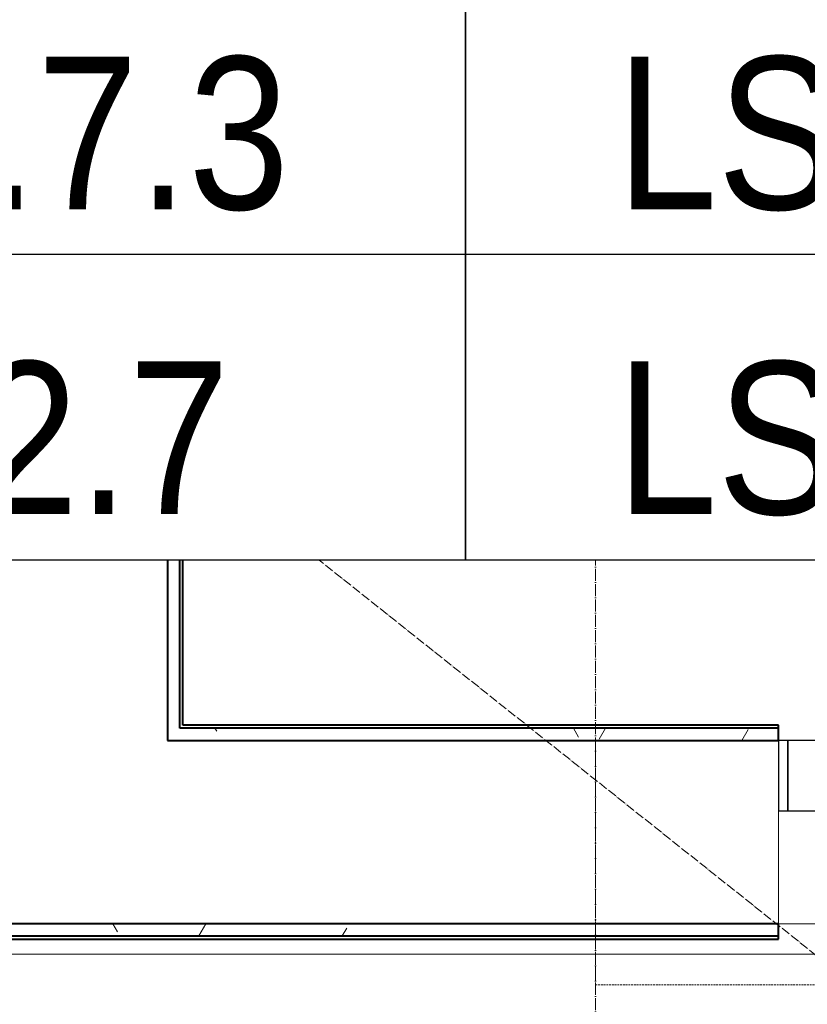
# Model space of a CAD drawing. Header units: millimetres. Extents: x -111 to 116289, y -9307 to 73893.
# Tile 64 of 128: x 43181 to 44470, y 36482 to 38094. Entities that reach past the tile are written whole.
import ezdxf
from ezdxf.enums import TextEntityAlignment as Align

# ---------------------------------------------------------------- set-up
doc = ezdxf.new("R2010")
doc.units = ezdxf.units.MM
doc.set_wipeout_variables(frame=1)
for name, pattern in [('ADSK_Линия сетки', [25, 20, -2.5, 0, -2.5]), ('ADSK_Сверху', [4.5, 3, -1.5]), ('Штрихпунктир 15 х 2 х 2 мм', [19, 15, -2, 0, -2])]:
    doc.linetypes.add(name, pattern=pattern)
for name, color, linetype, lineweight in [('Двери', 7, 'Continuous', 18), ('Каркас_Импост', 7, 'Continuous', 30), ('КИП_выноска', 6, 'Continuous', 25), ('Лестницы', 7, 'Continuous', 18), ('Монтажный зазор', 7, 'Continuous', 30), ('Оси', 7, 'Continuous', 9), ('Панель', 7, 'Continuous', 30), ('Перекрытия', 7, 'Continuous', 18), ('Стены разрез', 7, 'Continuous', 40), ('Стены штриховка', 7, 'Continuous', 40)]:
    doc.layers.add(name, color=color, linetype=linetype, lineweight=lineweight)
doc.styles.add('Arial', font='arial.ttf', dxfattribs={"width": 0.85, "height": 350})
doc.styles.add('GOST 2.304', font='simplex.shx', dxfattribs={"width": 0.65, "oblique": 15})
doc.styles.get("Standard").update_dxf_attribs({"font": 'arial.ttf'})
pattern_1 = [(0, (0, 0), (406.4, 101.6), [33.528, -271.272, 33.528, -271.272, -1625.6]), (0, (0, 0), (406.4, 101.6), [-609.6, 33.528, -576.072, 33.528, -271.272, -711.2]), (0, (0, 0), (406.4, 101.6), [-1524, 33.528, -169.672, 33.528, -474.472]), (120, (152.4, 50.8), (-291.188181, 301.1527241), [33.528, -271.272, 33.528, -271.272, -1625.6]), (120, (152.4, 50.8), (-291.188181, 301.1527241), [-609.6, 33.528, -576.072, 33.528, -271.272, -711.2]), (120, (152.4, 50.8), (-291.188181, 301.1527241), [-1524, 33.528, -169.672, 33.528, -474.472]), (240, (203.2, 254), (-115.211819, -402.7527241), [33.528, -271.272, 33.528, -271.272, -1625.6]), (240, (203.2, 254), (-115.211819, -402.7527241), [-609.6, 33.528, -576.072, 33.528, -271.272, -711.2]), (240, (203.2, 254), (-115.211819, -402.7527241), [-1524, 33.528, -169.672, 33.528, -474.472])]

# ---------------------------------------------------------------- blocks, each defined once
blk = doc.blocks.new('101_Дверь_Однопольная - _ПЧ_Мет_1000х2000_ЛК_EIS60_Л-3419452-Оборудование_B2_-11_400__На лист секция 5_-11_400')
at = {"layer": 'Каркас_Импост', "color": 253, "true_color": 0xaaaaaa}
for p, q in [((-525, 150), (-585, 150)), ((-585, 150), (-585, 35)), ((-525, 110), (-525, 150)), ((585, 150), (525, 150)), ((525, 150), (525, 110)), ((585, 35), (585, 150)), ((-515, 110), (-525, 110)), ((-515, 35), (-515, 110)), ((525, 110), (515, 110)), ((515, 110), (515, 35)), ((-585, 35), (-515, 35)), ((515, 35), (585, 35))]:
    blk.add_line(p, q, dxfattribs=at)
at = {"layer": 'Монтажный зазор', "color": 253, "true_color": 0xaaaaaa}
for p, q in [((-585, 150), (-600, 150)), ((-600, 150), (-600, 35)), ((-585, 35), (-585, 150)), ((600, 150), (585, 150)), ((585, 150), (585, 35)), ((600, 35), (600, 150)), ((-600, 35), (-585, 35)), ((585, 35), (600, 35))]:
    blk.add_line(p, q, dxfattribs=at)
at = {"layer": 'Панель', "color": 253, "true_color": 0xaaaaaa}
for p, q in [((525, 1200), (485, 1200)), ((485, 1200), (485, 150)), ((525, 150), (525, 1200)), ((485, 150), (525, 150))]:
    blk.add_line(p, q, dxfattribs=at)
blk.add_arc((525, 150), 1050, 90, 180, dxfattribs=at)
blk = doc.blocks.new('135_SLK_GD_AR_rvt-1-Оборудование_B2_-11_400__На лист секция 5_-11_400')
at = {"layer": 'Стены разрез', "lineweight": 9, "true_color": 0xaaaaaa}
h = blk.add_hatch(dxfattribs=at)
h.set_pattern_fill('FP_4', color=253, style=0, pattern_type=2)
h.set_pattern_definition(pattern_1)
h.paths.add_polyline_path([(-13036139.7, -9294480.3), (-13036139.7, -9288420.3), (-13036159.7, -9288420.3), (-13036159.7, -9294480.3)])
h = blk.add_hatch(dxfattribs=at)
h.set_pattern_fill('FP_4', color=253, style=0, pattern_type=2)
h.set_pattern_definition(pattern_1)
h.paths.add_polyline_path([(-13033859.7, -9294500.3), (-13033859.7, -9294480.3), (-13033959.7, -9294480.3), (-13033959.7, -9294500.3)])
h.paths.add_polyline_path([(-13036159.7, -9294500.3), (-13035159.7, -9294500.3), (-13035159.7, -9294480.3), (-13036159.7, -9294480.3)])
h = blk.add_hatch(dxfattribs=at)
h.set_pattern_fill('FP_4', color=253, style=0, pattern_type=2)
h.set_pattern_definition(pattern_1)
h.paths.add_polyline_path([(-13033319.7, -9294820.3), (-13033319.7, -9294800.3), (-13033959.7, -9294800.3), (-13033959.7, -9294820.3), (-13033513.3, -9294820.3)])
h.paths.add_polyline_path([(-13035159.7, -9294820.3), (-13035159.7, -9294800.3), (-13036458.7, -9294800.3), (-13036458.7, -9294820.3)])
at = {"layer": 'Лестницы', "color": 253, "linetype": 'ADSK_Сверху', "true_color": 0xaaaaaa}
for p, q in [((-13036159.6, -9291900.2), (-13036159.7, -9294500.2)), ((-13036159.7, -9293100.2), (-13036159.7, -9294500.2)), ((-13036159.7, -9293100.2), (-13036159.7, -9294500.2)), ((-13036159.7, -9294500.2), (-13035459.7, -9294500.3)), ((-13036159.7, -9294500.2), (-13033859.7, -9294500.3)), ((-13036159.7, -9294500.2), (-13033859.7, -9294500.3)), ((-13035459.7, -9294500.3), (-13035459.7, -9294900.3)), ((-13035459.7, -9294900.3), (-13033859.8, -9294900.3))]:
    blk.add_line(p, q, dxfattribs=at)
at = {"layer": 'Перекрытия', "color": 253, "true_color": 0xaaaaaa}
for p, q in [((-13035159.7, -9294615.3), (-13035159.7, -9294800.3)), ((-13035159.7, -9294800.3), (-13033959.7, -9294800.3)), ((-13033344.7, -9294850.3), (-13036959.7, -9294850.3))]:
    blk.add_line(p, q, dxfattribs=at)
at = {"layer": 'Стены разрез', "color": 253, "true_color": 0xaaaaaa}
for p, q in [((-13036159.7, -9288425.3), (-13036159.7, -9294475.3)), ((-13036134.7, -9294475.3), (-13036134.7, -9288425.3)), ((-13036159.7, -9294475.3), (-13036159.7, -9294480.3)), ((-13036159.7, -9294480.3), (-13036159.7, -9294500.3)), ((-13035159.7, -9294475.3), (-13036134.7, -9294475.3)), ((-13035159.7, -9294500.3), (-13035159.7, -9294475.3)), ((-13036159.7, -9294500.3), (-13035159.7, -9294500.3)), ((-13035159.7, -9294800.3), (-13036458.7, -9294800.3)), ((-13035159.7, -9294825.3), (-13035159.7, -9294800.3)), ((-13036458.7, -9294825.3), (-13035159.7, -9294825.3))]:
    blk.add_line(p, q, dxfattribs=at)
at = {"layer": 'Стены штриховка', "color": 253, "true_color": 0xaaaaaa}
for p, q in [((-13036139.7, -9294475.3), (-13036139.7, -9288425.3)), ((-13036139.7, -9294480.3), (-13036139.7, -9294475.3)), ((-13035159.7, -9294480.3), (-13036139.7, -9294480.3)), ((-13036458.7, -9294820.3), (-13035159.7, -9294820.3))]:
    blk.add_line(p, q, dxfattribs=at)
at = {"layer": 'Двери', "color": 253, "lineweight": 18, "true_color": 0xaaaaaa}
blk.add_blockref('101_Дверь_Однопольная - _ПЧ_Мет_1000х2000_ЛК_EIS60_Л-3419452-Оборудование_B2_-11_400__На лист секция 5_-11_400', (-13034559.7, -9294650.3), dxfattribs=at)
blk = doc.blocks.new('135_SLK_GD_KR_rvt-1-Оборудование_B2_-11_400__На лист секция 5_-11_400')
at = {"layer": 'Оси', "color": 254, "linetype": 'Штрихпунктир 15 х 2 х 2 мм', "true_color": 0xcccccc}
blk.add_line((-13040296.2, -9290717.5), (-13019562.1, -9307210.1), dxfattribs=at)
blk = doc.blocks.new('A$Cffbd38bb')
at = {"layer": 'Оси', "color": 253, "linetype": 'ADSK_Линия сетки', "true_color": 0xaaaaaa}
blk.add_line((42317.4, 800), (42317.4, 71114.3), dxfattribs=at)
at = {"lineweight": 5}
for name in ['135_SLK_GD_KR_rvt-1-Оборудование_B2_-11_400__На лист секция 5_-11_400', '135_SLK_GD_AR_rvt-1-Оборудование_B2_-11_400__На лист секция 5_-11_400']:
    blk.add_blockref(name, (13077777.1, 9330329.8), dxfattribs=at)
blk = doc.blocks.new('*U190')
at = {"color": 0, "linetype": 'Continuous', "lineweight": 30, "ltscale": 75, "width": 0.85, "flags": 104}
blk.add_attdef('ПРИМЕЧАНИЕ_1', text='', height=2.5, dxfattribs=at).set_placement((8, 3.611), align=Align.BOTTOM_CENTER)
at = {"color": 0, "lineweight": 30, "style": 'GOST 2.304', "width": 0.85}
for tag, p in [('ИМЯ_КАБЕЛЯ_2', (8, -7.5)), ('ИМЯ_КАБЕЛЯ_3', (8, -12.5)), ('ИМЯ_КАБЕЛЯ_4', (8, -17.5)), ('ИМЯ_КАБЕЛЯ_5', (8, -22.5)), ('ИМЯ_КАБЕЛЯ_6', (8, -27.5)), ('ИМЯ_КАБЕЛЯ_7', (8, -32.5)), ('ИМЯ_КАБЕЛЯ_8', (8, -37.5)), ('ИМЯ_КАБЕЛЯ_9', (8, -42.5))]:
    blk.add_attdef(tag, text='', height=2.5, dxfattribs=at).set_placement(p, align=Align.BOTTOM_CENTER)
at = {"color": 0, "lineweight": 30, "width": 0.85, "flags": 104}
blk.add_attdef('ПРИМЕЧАНИЕ_2', text='', height=2.5, dxfattribs=at).set_placement((8, -7.53), align=Align.BOTTOM_CENTER)
at = {"linetype": 'Continuous'}
blk.add_wipeout([(0, 2.5), (16, 2.5), (16, -2.5), (0, -2.5)], dxfattribs=at)
at = {"color": 0}
blk.add_line((0, -2.5), (0, 0), dxfattribs=at)
at = {"color": 0, "linetype": 'Continuous'}
blk.add_lwpolyline([(0, -2.5), (16, -2.5), (16, 2.5), (0, 2.5)], close=True, dxfattribs=at)
at = {"color": 0, "lineweight": 30, "style": 'GOST 2.304', "width": 0.85}
blk.add_attdef('ИМЯ_КАБЕЛЯ_1', text='', height=2.5, dxfattribs=at).set_placement((8, -2.5), align=Align.BOTTOM_CENTER)

msp = doc.modelspace()

# ---------------------------------------------------------------- block references
msp.add_blockref('A$Cffbd38bb', (1805.7, 1084))

# ---------------------------------------------------------------- next in the draw order: block references
at = {"layer": 'КИП_выноска'}
ref = msp.add_blockref('*U190', (43910.5, 37958), dxfattribs=dict(at, xscale=100, yscale=100, zscale=100))
ref.add_attrib('ИМЯ_КАБЕЛЯ_1', 'LS2.7.1 ', dxfattribs={"layer": '0', "color": 0, "lineweight": 30, "height": 250, "style": 'Arial', "width": 0.85}).set_placement((44710.5, 37708), align=Align.BOTTOM_CENTER)

# ---------------------------------------------------------------- next in the draw order: block references
ref = msp.add_blockref('*U190', (43910.5, 37459), dxfattribs=dict(at, xscale=100, yscale=100, zscale=100))
ref.add_attrib('ИМЯ_КАБЕЛЯ_1', 'LS2.7.2 ', dxfattribs={"layer": '0', "color": 0, "lineweight": 30, "height": 250, "style": 'Arial', "width": 0.85}).set_placement((44710.5, 37209), align=Align.BOTTOM_CENTER)

# ---------------------------------------------------------------- next in the draw order: block references
ref = msp.add_blockref('*U190', (42310.5, 37958), dxfattribs=dict(at, xscale=100, yscale=100, zscale=100))
ref.add_attrib('ИМЯ_КАБЕЛЯ_1', 'LS2.7.3', dxfattribs={"layer": '0', "color": 0, "lineweight": 30, "height": 250, "style": 'Arial', "width": 0.85}).set_placement((43110.5, 37708), align=Align.BOTTOM_CENTER)

# ---------------------------------------------------------------- next in the draw order: block references
ref = msp.add_blockref('*U190', (42310.5, 37459), dxfattribs=dict(at, xscale=100, yscale=100, zscale=100))
ref.add_attrib('ИМЯ_КАБЕЛЯ_1', 'ДН2.7', dxfattribs={"layer": '0', "color": 0, "lineweight": 30, "height": 250, "style": 'Arial', "width": 0.85}).set_placement((43110.5, 37209), align=Align.BOTTOM_CENTER)

doc.saveas('drawing.dxf')
